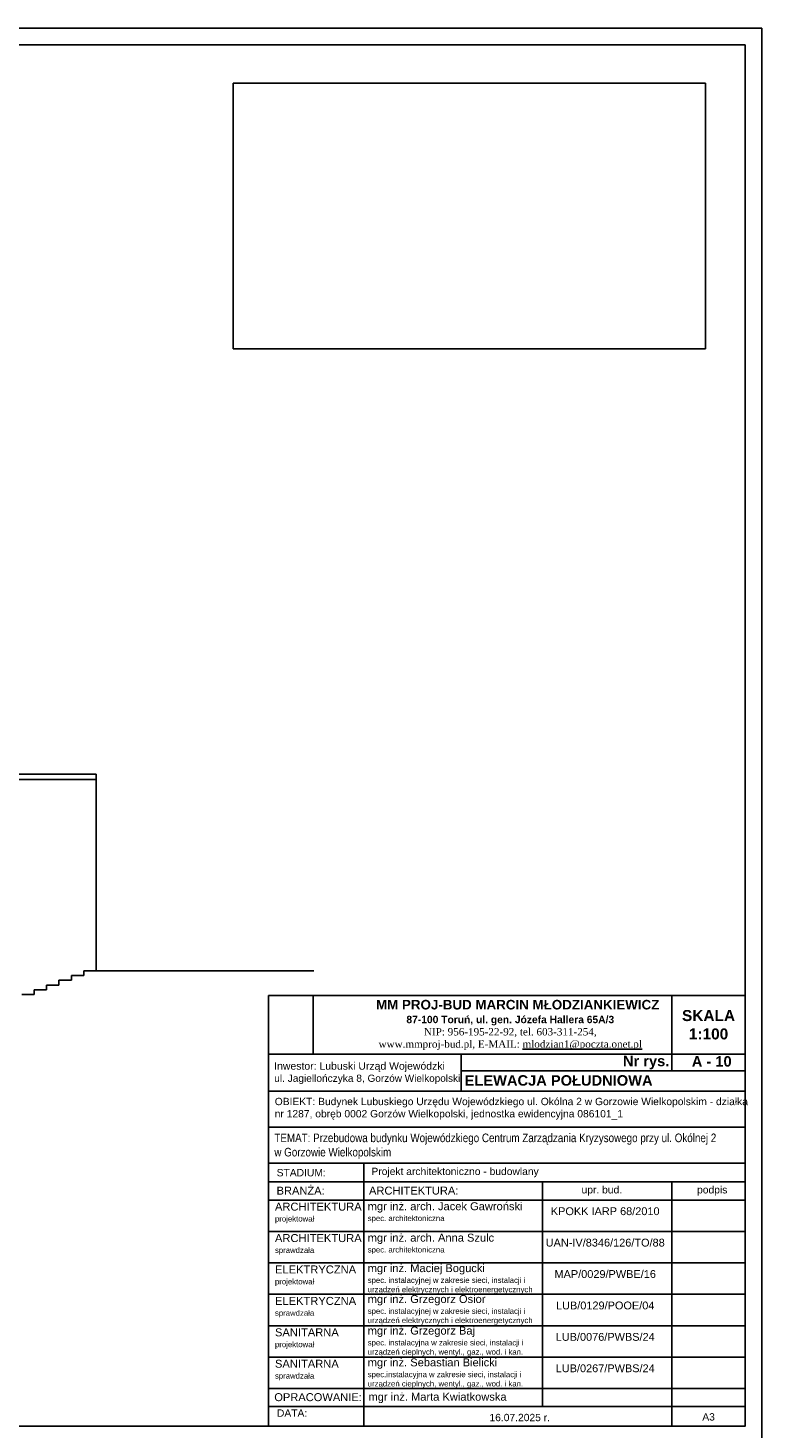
# Model space of a CAD drawing. Header units: millimetres. Extents: x 11979 to 23691, y 12825 to 41978.
# Tile 45 of 256: x 22151 to 23691, y 15905 to 18844. Entities that reach past the tile are written whole.
import ezdxf

# ---------------------------------------------------------------- set-up
doc = ezdxf.new("R2010")
doc.units = ezdxf.units.MM
for name, color, linetype in [('-LI-WIDOK', 2, 'Continuous'), ('-RAMKA', 2, 'Continuous'), ('-WYMIAR', 8, 'Continuous'), ('0-RAMKA-1', 2, 'Continuous'), ('_PROJEKTOWANE', 5, 'Continuous'), ('KRESKOWANIE', 8, 'Continuous'), ('PATTERN_CLASS', 7, 'Continuous')]:
    doc.layers.add(name, color=color, linetype=linetype)
doc.styles.add('ARIAL', font='arial.ttf', dxfattribs={"height": 0.5})
picture_1 = doc.add_image_def('image4.jpg', size_in_pixel=(4032, 2268))
picture_2 = doc.add_image_def('image6.jpg', size_in_pixel=(2304, 3037))

# ---------------------------------------------------------------- blocks, each defined once
blk = doc.blocks.new('GTFDGDGD')
at = {"layer": '-RAMKA', "color": 8}
for p in [(4808.7, 1991.6), (9008.7, -978.4)]:
    blk.add_line(p, (9008.7, 1991.6), dxfattribs=at)
at = {"layer": '-RAMKA'}
blk.add_line((8973.7, 1956.6), (4983.7, 1956.6), dxfattribs=at)
at = {"layer": '-RAMKA', "color": 2}
for p, q in [((8973.7, -943.4), (8973.7, 1956.6)), ((4983.7, -943.4), (8973.7, -943.4))]:
    blk.add_line(p, q, dxfattribs=at)

msp = doc.modelspace()

# ---------------------------------------------------------------- linework, layer by layer
at = {"layer": '-LI-WIDOK'}
for p, q in [((22294.06, 17277.99), (21237.06, 17277.99)), ((22294.06, 17266.76), (21237.06, 17266.76)), ((22294.06, 17277.99), (22294.06, 16864.99)), ((22242.06, 16844.99), (22216.06, 16844.99)), ((22216.06, 16844.99), (22216.06, 16834.99)), ((22268.06, 16854.99), (22242.06, 16854.99)), ((22242.06, 16854.99), (22242.06, 16844.99)), ((22294.06, 16864.99), (22268.06, 16864.99)), ((22268.06, 16864.99), (22268.06, 16854.99)), ((22294.06, 16864.99), (22750.86, 16864.99)), ((22164.06, 16814.99), (22138.06, 16814.99)), ((22190.06, 16824.99), (22164.06, 16824.99)), ((22164.06, 16824.99), (22164.06, 16814.99)), ((22216.06, 16834.99), (22190.06, 16834.99)), ((22190.06, 16834.99), (22190.06, 16824.99))]:
    msp.add_line(p, q, dxfattribs=at)
at = {"layer": 'PATTERN_CLASS'}
for p, q in [((23501.77, 16812.59), (23501.77, 16655.02)), ((22655.91, 16689.56), (23656.05, 16689.56)), ((23059.7, 16689.56), (23059.7, 16612.42)), ((23059.7, 16655.02), (23656.05, 16655.02)), ((22655.91, 16612.42), (23656.05, 16612.42)), ((22655.91, 16536.6), (23656.05, 16536.6)), ((22655.91, 16460.77), (23656.05, 16460.77)), ((22855.97, 16460.77), (22855.97, 15909.06)), ((22655.91, 16422.2), (23656.05, 16422.2)), ((23230.26, 16422.2), (23230.26, 15950.24)), ((23501.77, 16422.2), (23501.77, 15909.06)), ((22655.91, 16383.63), (23656.05, 16383.63)), ((22655.91, 16383.63), (23656.05, 16383.63)), ((22655.91, 16317.68), (23656.05, 16317.68)), ((22655.91, 16251.72), (23656.05, 16251.72)), ((22655.91, 16185.77), (23656.05, 16185.77)), ((22655.91, 16119.81), (23656.05, 16119.81)), ((22655.91, 16053.86), (23656.05, 16053.86)), ((22655.91, 15987.9), (23656.05, 15987.9)), ((22655.91, 15950.24), (23656.05, 15950.24)), ((22655.91, 15909.06), (23656.05, 15909.06))]:
    msp.add_line(p, q, dxfattribs=at)
msp.add_lwpolyline([(22655.91, 15909.06), (23656.05, 15909.06), (23656.05, 16812.86), (22655.91, 16812.86)], close=True, dxfattribs=at)

# ---------------------------------------------------------------- block references
at = {"layer": '_PROJEKTOWANE'}
msp.add_blockref('GTFDGDGD', (14682.33, 16852.45), dxfattribs=at)

# ---------------------------------------------------------------- texts
at = {"layer": '0-RAMKA-1', "style": 'ARIAL'}
for s, insert, char_height, width, attachment_point in [('{\\fArial|b1|i0|c238|p34;\\H1.3x;    \\C170;MM PROJ-BUD MARCIN MŁODZIANKIEWICZ\\H0.7692x; \\C256;\\P87-100 Toruń, ul. gen. Józefa Hallera 65A/3\\P\\fTimes New Roman|b0|i0|c238|p18;NIP: 956-195-22-92, tel. 603-311-254,\\P\\C170;www.mmproj-bud.pl, E-MAIL: \\Lmlodzian1@poczta.onet.pl}', (23162.93, 16751.15), 15.4281, 677.6793, 5), ('\\fArial|b1|i0|c238|p34;Nr rys. ', (23399.27, 16672.28), 22, 100.6683, 4), ('\\fArial|b1|i0|c238|p34;A - 10', (23543.72, 16674.6), 22, 590.5642, 4), ('\\fArial|b1|i0|c238|p34;ELEWACJA POŁUDNIOWA', (23067.14, 16634.63), 22, 706.6629, 4), ('OBIEKT: Budynek Lubuskiego Urzędu Wojewódzkiego ul. Okólna 2 w Gorzowie Wielkopolskim - działka nr 1287, obręb 0002 Gorzów Wielkopolski, jednostka ewidencyjna 086101_1', (22668.71, 16575.38), 15.42807, 990.7889, 4), ('{\\fArial Narrow|b0|i0|c238|p34;\\H1.166738x;TEMAT: Przebudowa budynku Wojewódzkiego Centrum Zarządzania Kryzysowego przy ul. Okólnej 2 w Gorzowie Wielkopolskim}', (22667.93, 16496.49), 15.42807, 932.4839, 4), ('{\\fArial|b0|i0|c238|p34;STADIUM:}', (22672.79, 16441.03), 15.4281, 165.1553, 4), ('Projekt architektoniczno - budowlany', (22871.61, 16441.49), 15.4281, 729.6726, 4), ('{\\fArial|b0|i0|c238|p34;BRANŻA:}', (22672.57, 16403.37), 16.6667, 178.4144, 4), ('ARCHITEKTURA:', (22866.52, 16403.37), 16.6667, 454.919, 4), ('{\\fArial|b0|i0|c238|p34;upr. bud.}', (23355.03, 16402.92), 15.4281, 138.8526, 5), ('{\\fArial|b0|i0|c238|p34;podpis}', (23586.62, 16402.92), 15.4281, 138.8526, 5), ('ARCHITEKTURA\\P\\H0.69651x;projektował', (22669.2, 16356.61), 16.7501, 179.3065, 4), ('{\\fArial|b0|i0|c238|p34;mgr inż. arch. Jacek Gawroński\\P\\H0.7x;spec. architektoniczna}', (22863.79, 16357.5), 16.6667, 335.8406, 4), ('{\\fArial|b0|i0|c238|p34;KPOKK IARP 68/2010}', (23362.11, 16360.11), 16.415, 228.982, 5), ('mgr inż. arch. Anna Szulc\\P\\H0.7x;spec. architektoniczna', (22863.79, 16291.55), 16.6667, 335.8406, 4), ('ARCHITEKTURA\\P{\\H0.69651x;sprawdzała}', (22669.2, 16290.66), 16.7501, 179.3065, 4), ('\\A1;UAN-IV/8346/126/TO/88', (23362.11, 16294.16), 16.415, 228.982, 5), ('ELEKTRYCZNA\\P{\\H0.69651x;projektował}', (22669.2, 16224.71), 16.7501, 179.3065, 4), ('\\pxsm1;mgr inż. Maciej Bogucki\\P{\\H0.7x;spec. instalacyjnej w zakresie sieci, instalacji i urządzeń elektrycznych i elektroenergetycznych}', (22863.79, 16217.83), 16.66667, 367.673, 4), ('MAP/0029/PWBE/16', (23362.11, 16228.2), 16.415, 228.982, 5), ('ELEKTRYCZNA\\P{\\H0.69651x;sprawdzała}', (22669.2, 16158.75), 16.7501, 179.3065, 4), ('\\pxsm1;mgr inż. Grzegorz Osior\\P{\\H0.7x;spec. \\fArial|b0|i0|c0|p34;instalacyjnej w zakresie sieci, instalacji i urządzeń elektrycznych i elektroenergetycznych}', (22863.79, 16153.01), 16.66667, 366.4883, 4), ('\\A1;LUB/0129/POOE/04', (23362.11, 16162.25), 16.415, 228.982, 5), ('SANITARNA\\P{\\H0.69651x;projektował}', (22669.2, 16092.8), 16.7501, 179.3065, 4), ('\\pxsm1;mgr inż. Grzegorz Baj\\P{\\H0.7x;spec. instalacyjna w zakresie sieci, instalacji i urządzeń cieplnych, wentyl., gaz., wod. i kan.}', (22863.79, 16086.7), 16.66667, 389.6374, 4), ('LUB/0076/PWBS/24', (23362.11, 16096.29), 16.415, 228.982, 5), ('SANITARNA\\P{\\H0.69651x;sprawdzała}', (22669.2, 16026.84), 16.7501, 179.3065, 4), ('\\pxsm1;mgr inż. Sebastian Bielicki\\P{\\H0.7x;spec.\\fArial|b0|i0|c0|p34;instalacyjna w zakresie sieci, instalacji i urządzeń cieplnych, wentyl., gaz., wod. i kan.}', (22863.79, 16020), 16.66667, 335.8406, 4), ('\\A1;LUB/0267/PWBS/24', (23362.11, 16030.34), 16.415, 228.982, 5), ('OPRACOWANIE:', (22667.77, 15969.75), 16.6667, 178.4144, 4), ('mgr inż. Marta Kwiatkowska', (22865.38, 15968.27), 16.6667, 335.8406, 4), ('{\\fArial|b0|i0|c238|p34;DATA:}', (22673.38, 15936.46), 15.4281, 165.1553, 4), ('16.07.2025 r.', (23119.27, 15927.04), 15.4281, 245.7591, 4), ('A3', (23565.84, 15928.36), 15.428, 154.2807, 4)]:
    msp.add_mtext(s, dxfattribs=dict(at, insert=insert, char_height=char_height, width=width, attachment_point=attachment_point))
at = {"layer": '0-RAMKA-1', "insert": (22667.59, 16650.12), "char_height": 15.6873, "width": 517.1718, "attachment_point": 4, "line_spacing_factor": 0.996, "style": 'ARIAL'}
msp.add_mtext('\\pxt24.218372;Inwestor: Lubuski Urząd Wojewódzki\\P{\\H0.968939x;ul. Jagiellończyka 8, \\H0.986842x;Gorzów Wielkopolski}', dxfattribs=at)
at = {"layer": 'KRESKOWANIE', "insert": (23578.91, 16751.54), "char_height": 23.1421, "width": 154.2807, "attachment_point": 5, "style": 'ARIAL'}
msp.add_mtext('\\fArial|b1|i0|c238|p34;SKALA\\P1:100', dxfattribs=at)

# ---------------------------------------------------------------- pictures from other files: only their frames are drawn
at = {"layer": '-LI-WIDOK'}
image = msp.add_image(picture_1, insert=(22581.46, 18170.73), size_in_units=(990.95, 557.41), dxfattribs=at)
image.dxf.flags = 7
at = {"layer": '-WYMIAR'}
image = msp.add_image(picture_2, insert=(22655.91, 16689.77), size_in_units=(93.48, 123.22), dxfattribs=at)
image.dxf.flags = 7
image = msp.add_image(picture_2, insert=(22655.91, 16689.56), size_in_units=(0.157, 0.207), dxfattribs=at)
image.dxf.flags = 7

doc.saveas('drawing.dxf')
